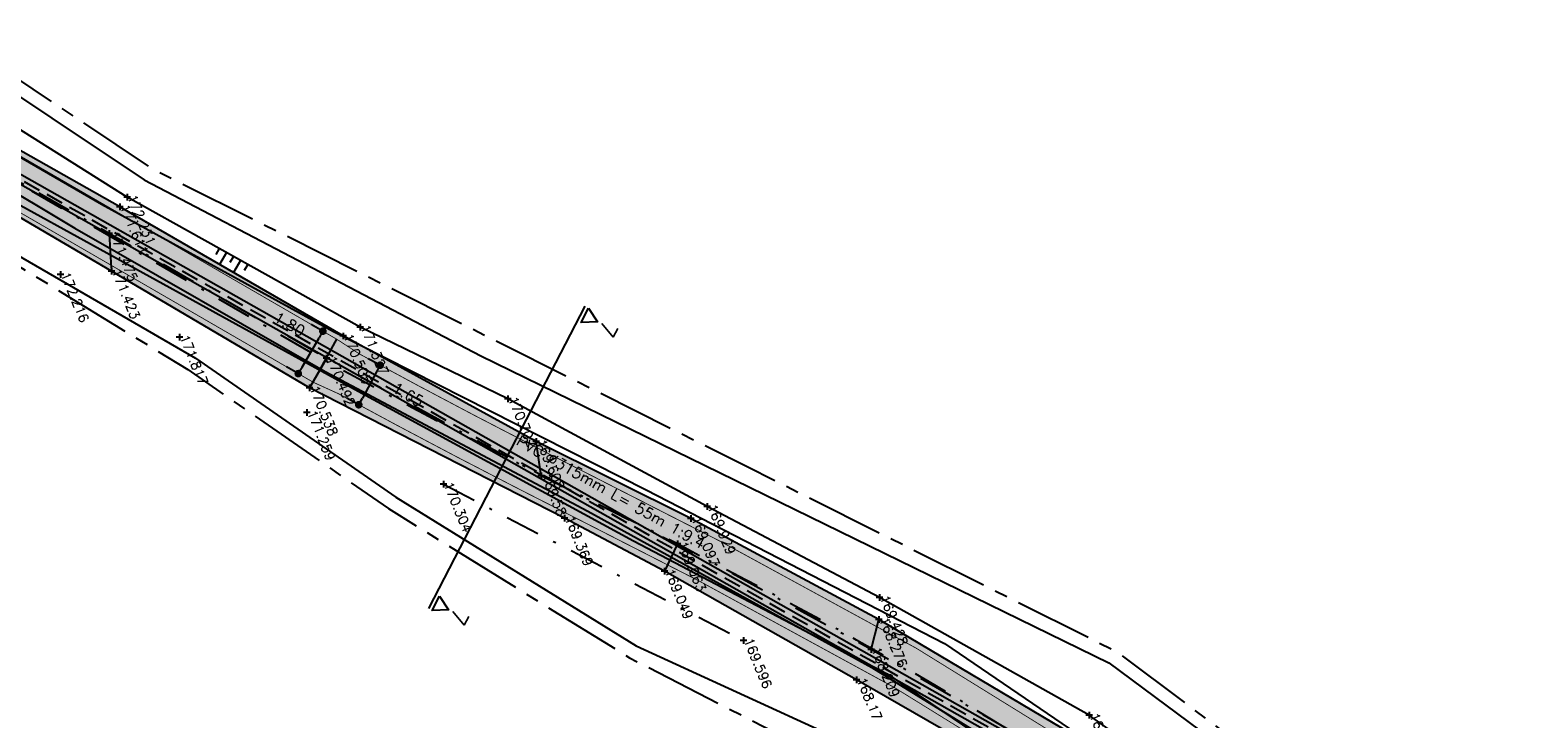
# Model space of a CAD drawing. Header units: metres. Extents: x 189938 to 192675, y 307646 to 311153.
# Tile 50 of 100: x 191445 to 191500, y 309317 to 309342. Entities that reach past the tile are written whole.
import ezdxf

# ---------------------------------------------------------------- set-up
doc = ezdxf.new("R2010")
doc.units = ezdxf.units.M
for name, pattern in [('1-200 CENTER', [4.28625, 2.8575, -0.47625, 0.47625, -0.47625]), ('1-200 DASHDOT', [2.54, 1.27, -0.635, 0, -0.635]), ('1-200 HIDDEN', [0.9525, 0.635, -0.3175])]:
    doc.linetypes.add(name, pattern=pattern)
for name, color, linetype in [('PH-BEST-KADASTRALE-GRENS', 240, '1-200 CENTER'), ('PH-BEST-KANTVERHARDING', 252, 'Continuous'), ('PH-BEST-KL-LAAGSPANNING-ENEXIS', 12, '1-200 LAAGSPANNING'), ('PH-BEST-TALUD', 8, 'Continuous'), ('PH-HULPLIJNEN-DPROF', 6, '1-200 DASHDOT'), ('PH-HULPLIJNEN-LPROF', 3, '1-200 DASHDOT'), ('PH-INM-HOOGTE', 30, 'Continuous'), ('PH-INM-HOOGTE-AANDUIDING', 30, 'Continuous'), ('PH-INM-ONVERHARD', 8, 'Continuous'), ('PH-INM-VLAKVERDICHTINGSLIJN', 8, 'Continuous'), ('PH-INM-WEGAS', 6, '1-200 DASHDOT'), ('PH-NIEUW LOKATIE DPO', 2, 'Continuous'), ('PH-NIEUW-AAND-DPROF', 3, 'Continuous'), ('PH-NIEUW-HALFVERHARDING', 9, 'Continuous'), ('PH-NIEUW-MAATVOERING', 2, 'Continuous'), ('PH-NIEUW-WEGAS', 2, '1-200 DASHDOT'), ('PH-OPBREEK-HALFVERHARDING', 252, 'Continuous'), ('PH-RIO-STRENG-RWA', 150, 'Continuous'), ('PH-RIO-TEKST', 7, 'Continuous')]:
    doc.layers.add(name, color=color, linetype=linetype)
doc.layers.add('PH-NIEUW - ASFALT XIJKANT', color=115, linetype='Continuous', lineweight=18)
doc.styles.add('1-200', font='romans.shx', dxfattribs={"height": 0.4})
doc.styles.add('ROMANS', font='romans.shx')
doc.linetypes.add('1-200 LAAGSPANNING', pattern='A,1.5,-0.6,["LS",ROMANS,S=0.24,R=0,X=-0.45,Y=-0.12],-0.05', length=2.15)
doc.dimstyles.new('BEMATING200', dxfattribs={"dimtxt": 0.4, "dimasz": 0.28, "dimexe": 0.5, "dimexo": 0.1, "dimgap": 0.4, "dimtad": 1, "dimlfac": -0.1, "dimzin": 0, "dimdsep": 46, "dimtxsty": '1-200', "dimblk": 'DOT', "dimcen": 0.09, "dimclrd": 8, "dimclre": 8, "dimclrt": 256, "dimadec": 3, "dimazin": 0, "dimtfac": 1, "dimtmove": 2, "dimatfit": 3, "dimfxl": 1, "dimtolj": 1, "dimtzin": 0, "dimarcsym": 0})

# ---------------------------------------------------------------- blocks, each defined once
blk = doc.blocks.new('Materialisatie')
blk.add_solid([(-1.040148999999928, 0.1733580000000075), (-1.040148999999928, -0.1733579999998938), (0, 0)])
at = {"style": 'ROMANS'}
blk.add_attdef('MATERIALISATIE', (-2.630907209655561, 0.6566269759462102), '', height=0.4, dxfattribs=at)
blk = doc.blocks.new('_Dot')
at = {"color": 0, "linetype": 'ByBlock', "lineweight": -2}
blk.add_line((-0.5, 0), (-1, 0), dxfattribs=at)
at = {"color": 0, "linetype": 'ByBlock', "const_width": 0.5}
blk.add_lwpolyline([(-0.25, 0, 1), (0.25, 0, 1)], format="xyb", close=True, dxfattribs=at)
blk = doc.blocks.new('*D105')
at = {"layer": 'Defpoints', "color": 0, "transparency": 16777216}
for p in [(191455.2670863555, 309330.7841161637), (191455.2670863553, 309330.7841161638), (191454.3650862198, 309329.226426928)]:
    blk.add_point(p, dxfattribs=at)
at = {"layer": 'PH-NIEUW-MAATVOERING', "color": 8, "lineweight": -2, "transparency": 16777216}
for p, q in [((191455.1805480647, 309330.8342272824), (191454.834394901, 309331.0346717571)), ((191454.5053973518, 309329.4687341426), (191455.1267752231, 309330.5418089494)), ((191454.2785479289, 309329.2765380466), (191453.9323947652, 309329.4769825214))]:
    blk.add_line(p, q, dxfattribs=at)
at = {"layer": 'PH-NIEUW-MAATVOERING', "color": 8, "lineweight": -2, "transparency": 16777216, "xscale": 0.28, "yscale": 0.28, "zscale": 0.28}
for p, rotation in [((191455.2670863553, 309330.7841161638), 59.9264572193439), ((191454.3650862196, 309329.2264269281), 239.9264572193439)]:
    blk.add_blockref('_Dot', p, dxfattribs=dict(at, rotation=rotation))
at = {"layer": 'PH-NIEUW-MAATVOERING', "transparency": 16777216, "insert": (191454.0441669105, 309331.040309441), "char_height": 0.4, "attachment_point": 5, "rotation": 330, "style": '1-200'}
blk.add_mtext('\\A1;1.80', dxfattribs=at)
blk = doc.blocks.new('*D106')
at = {"layer": 'Defpoints', "color": 0, "transparency": 16777216}
for p in [(191457.3688422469, 309329.5353339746), (191456.5835768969, 309328.0839235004), (191456.5835768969, 309328.0839235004)]:
    blk.add_point(p, dxfattribs=at)
at = {"layer": 'PH-NIEUW-MAATVOERING', "color": 8, "lineweight": -2, "transparency": 16777216}
for p, q in [((191457.2808898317, 309329.5829193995), (191456.929080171, 309329.7732610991)), ((191457.2356030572, 309329.289067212), (191456.7168160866, 309328.3301902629)), ((191456.4956244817, 309328.1315089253), (191456.1438148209, 309328.3218506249))]:
    blk.add_line(p, q, dxfattribs=at)
at = {"layer": 'PH-NIEUW-MAATVOERING', "color": 8, "lineweight": -2, "transparency": 16777216, "xscale": 0.28, "yscale": 0.28, "zscale": 0.28}
for p, rotation in [((191457.3688422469, 309329.5353339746), 61.58501533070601), ((191456.5835768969, 309328.0839235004), 241.585015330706)]:
    blk.add_blockref('_Dot', p, dxfattribs=dict(at, rotation=rotation))
at = {"layer": 'PH-NIEUW-MAATVOERING', "transparency": 16777216, "insert": (191458.3908756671, 309328.4558483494), "char_height": 0.4, "attachment_point": 5, "rotation": 330, "style": '1-200'}
blk.add_mtext('\\A1;1.65', dxfattribs=at)

msp = doc.modelspace()

# ---------------------------------------------------------------- hatches: boundary and pattern name
at = {"layer": 'PH-NIEUW-HALFVERHARDING', "transparency": 33554559}
h = msp.add_hatch(color=41, dxfattribs=at)
h.dxf.hatch_style = 1
edge = h.paths.add_edge_path()
edge.add_line((191454.915659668, 309328.9076102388), (191441.0845580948, 309336.9166888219))
edge.add_arc((191471.6022293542, 309389.6185079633), 60.89999999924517, 229.4782075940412, 239.92645722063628, ccw=False)
edge.add_line((191432.0332325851, 309343.3248313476), (191413.2300275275, 309359.3966583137))
edge.add_arc((191381.3279299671, 309322.0728566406), 49.1000000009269, 49.47820759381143, 51.64934658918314)
edge.add_line((191411.7931339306, 309360.5784581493), (191390.5188399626, 309377.4104430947))
edge.add_arc((191447.3402856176, 309448.4577893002), 90.97473324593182, 216.7871357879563, 231.3482725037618, ccw=False)
edge.add_line((191374.4817289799, 309393.9781342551), (191364.7158318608, 309407.0400584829))
edge.add_arc((191285.3468285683, 309347.6989149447), 99.10000000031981, 36.78404810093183, 39.96184372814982)
edge.add_line((191361.3042373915, 309411.3485971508), (191347.153010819, 309428.2361991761))
edge.add_arc((191577.7845377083, 309621.4974441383), 300.8999999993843, 216.7384749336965, 219.9618437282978, ccw=False)
edge.add_arc((191577.784537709, 309621.4974441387), 300.900000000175, 215.1874485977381, 216.7384749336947, ccw=False)
edge.add_line((191331.8676475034, 309448.1028274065), (191330.242498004, 309450.4076954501))
edge.add_arc((191412.7051574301, 309508.5516530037), 100.8999999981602, 212.6472616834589, 215.1874485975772, ccw=False)
edge.add_line((191327.7465811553, 309454.1195823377), (191316.4575049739, 309471.7397799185))
edge.add_arc((191233.0145425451, 309418.2787471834), 99.09999999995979, 32.64726168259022, 49.77668271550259)
edge.add_line((191297.0101980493, 309493.944895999), (191291.5124093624, 309498.5947241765))
edge.add_line((191291.5124093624, 309498.5947241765), (191291.2546988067, 309498.8126863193))
edge.add_line((191291.2546988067, 309498.8126863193), (191293.4392541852, 309499.3225305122))
edge.add_line((191293.4392541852, 309499.3225305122), (191298.1725812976, 309495.3192559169))
edge.add_arc((191233.0145425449, 309418.2787471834), 100.9000000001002, 32.64726168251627, 49.77668271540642, ccw=False)
edge.add_line((191317.9731188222, 309472.7108178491), (191329.2621950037, 309455.0906202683))
edge.add_arc((191412.7051574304, 309508.5516530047), 99.09999999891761, 212.6472616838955, 215.187448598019)
edge.add_line((191331.7135860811, 309451.4449513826), (191333.3387355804, 309449.1400833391))
edge.add_arc((191577.7845377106, 309621.4974441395), 299.1000000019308, 215.1874485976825, 216.7384749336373)
edge.add_arc((191577.7845377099, 309621.4974441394), 299.100000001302, 216.7384749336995, 219.9618437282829)
edge.add_line((191348.5326610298, 309429.3922983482), (191362.6838876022, 309412.504696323))
edge.add_arc((191285.3468285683, 309347.6989149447), 100.9000000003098, 36.78404810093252, 39.96184372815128, ccw=False)
edge.add_line((191366.1574484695, 309408.117899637), (191375.9232875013, 309395.0560530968))
edge.add_arc((191447.3402856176, 309448.4577893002), 89.17473324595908, 216.7871357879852, 231.3452490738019)
edge.add_line((191391.6394179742, 309378.819104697), (191412.909984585, 309361.9900687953))
edge.add_arc((191381.3279299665, 309322.0728566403), 50.90000000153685, 49.47820759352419, 51.6493465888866, ccw=False)
edge.add_line((191414.3995545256, 309360.7649443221), (191433.2027595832, 309344.693117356))
edge.add_arc((191471.6022293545, 309389.6185079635), 59.09999999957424, 229.4782075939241, 239.9264572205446)
edge.add_line((191441.9865582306, 309338.4743780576), (191455.779949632, 309330.4871360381))
edge.add_line((191455.779949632, 309330.4871360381), (191454.915659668, 309328.9076102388))
h = msp.add_hatch(color=41, dxfattribs=at)
h.dxf.hatch_style = 1
edge = h.paths.add_edge_path()
edge.add_line((191554.9859012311, 309223.6796000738), (191554.2223372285, 309225.5598848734))
edge.add_arc((191571.6296922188, 309235.9120594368), 20.25298807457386, 206.9911534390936, 210.7399993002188, ccw=False)
edge.add_line((191553.5827282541, 309226.7201816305), (191551.5792668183, 309230.4693765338))
edge.add_arc((191578.7660722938, 309244.9972199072), 30.82500000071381, 201.6098753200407, 208.1187594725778, ccw=False)
edge.add_line((191550.1076683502, 309233.6448409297), (191543.2435571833, 309250.9728803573))
edge.add_arc((191488.2277890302, 309229.1796272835), 59.17500000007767, 21.6098753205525, 39.82597815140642)
edge.add_line((191533.6737875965, 309267.0787280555), (191526.7597069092, 309275.3696187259))
edge.add_arc((191435.234115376, 309199.0430393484), 119.1749999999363, 39.82597815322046, 43.39710107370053)
edge.add_line((191521.8277946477, 309280.922312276), (191517.6850189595, 309285.3036187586))
edge.add_arc((191409.2932445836, 309182.8126365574), 149.1749918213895, 43.39720279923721, 53.5724700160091)
edge.add_line((191497.8741842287, 309302.840113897), (191489.8205152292, 309308.7837660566))
edge.add_arc((191401.2395701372, 309188.7562825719), 149.1750000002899, 53.57246973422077, 62.95540193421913)
edge.add_line((191469.0670418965, 309321.6194253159), (191462.2585208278, 309325.0952182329))
edge.add_arc((191592.8877434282, 309580.0157004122), 286.4409992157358, 241.4132758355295, 242.86797992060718, ccw=False)
edge.add_line((191455.8290450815, 309328.4936154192), (191454.9140833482, 309328.9085230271))
edge.add_line((191454.9140833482, 309328.9085230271), (191455.779949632, 309330.4871360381))
edge.add_line((191455.779949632, 309330.4871360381), (191456.6211948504, 309329.9413020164))
edge.add_arc((191593.0515607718, 309580.3056265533), 285.1237270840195, 241.4128256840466, 242.8652897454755)
edge.add_line((191463.011156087, 309326.5635667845), (191469.8172703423, 309323.0890025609))
edge.add_arc((191401.2395701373, 309188.7562825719), 150.8250000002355, 53.57246973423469, 62.95540193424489, ccw=False)
edge.add_line((191490.8002944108, 309310.1113701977), (191498.8539634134, 309304.1677180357))
edge.add_arc((191409.293233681, 309182.8126242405), 150.8250082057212, 43.39720224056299, 53.5724694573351, ccw=False)
edge.add_line((191518.8839245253, 309286.4372524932), (191523.0267002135, 309282.0559460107))
edge.add_arc((191435.2341153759, 309199.0430393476), 120.8250000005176, 39.8259781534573, 43.39710107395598, ccw=False)
edge.add_line((191528.0268957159, 309276.4263743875), (191534.9409764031, 309268.1354837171))
edge.add_arc((191488.2277890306, 309229.1796272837), 60.82499999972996, 21.609875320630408, 39.8259781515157, ccw=False)
edge.add_line((191544.7775836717, 309251.5805502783), (191551.6416948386, 309234.2525108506))
edge.add_arc((191578.7660722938, 309244.9972199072), 29.17500000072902, 201.6098753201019, 208.11875947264)
edge.add_line((191553.0345216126, 309231.247022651), (191555.0379830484, 309227.4978277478))
edge.add_arc((191598.40898578, 309250.6740385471), 49.1749999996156, 208.118759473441, 211.8676053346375)
edge.add_line((191556.6461174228, 309224.7116917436), (191554.9859012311, 309223.6796000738))
at = {"layer": 'PH-OPBREEK-HALFVERHARDING'}
h = msp.add_hatch(dxfattribs=at)
h.set_pattern_fill('AR-CONC', color=256, scale=0.0025, angle=-3.303487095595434e-10)
h.set_pattern_definition([(49.99999999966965, (190983.9148485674, 307878.360549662), (0.4554616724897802, -0.03984771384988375), [0.04762499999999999, -0.523875]), (354.9999999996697, (190983.9148485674, 307878.360549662), (-0.08810855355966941, 0.4776421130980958), [0.03809999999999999, -0.4191014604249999]), (100.4514446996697, (190983.9528035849, 307878.3572290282), (0.3673531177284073, 0.4377943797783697), [0.040475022, -0.4452256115]), (46.18419999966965, (190983.9148485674, 307878.4875496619), (0.6776976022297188, -0.1051058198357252), [0.07143749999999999, -0.7858124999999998]), (96.63555760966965, (190983.9713233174, 307878.478790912), (0.5935103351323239, 0.6185653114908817), [0.06071255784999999, -0.6678390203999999]), (351.1841511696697, (190983.9148485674, 307878.4875496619), (0.5935103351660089, 0.6185653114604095), [0.05714991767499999, -0.6286493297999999]), (20.99999999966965, (190983.9783485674, 307878.455799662), (0.3790359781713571, -0.2556629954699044), [0.04762499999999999, -0.523875]), (325.9999999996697, (190983.9783485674, 307878.455799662), (0.1545050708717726, 0.4604699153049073), [0.03809999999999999, -0.4190999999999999]), (71.45144499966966, (190984.0099348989, 307878.4344944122), (0.5335410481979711, 0.2048069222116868), [0.040475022, -0.4452248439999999]), (37.49999999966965, (190983.9148485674, 307878.360549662), (0.007721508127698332, 0.2113875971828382), [0, -0.4140199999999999, 0, -0.4254499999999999, 0, -0.4206874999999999]), (7.499999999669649, (190983.9148485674, 307878.360549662), (0.1670491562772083, 0.2504514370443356), [0, -0.24257, 0, -0.4044949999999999, 0, -0.1603375]), (327.4999999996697, (190983.7732435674, 307878.360549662), (0.3389764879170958, -0.01432185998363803), [0, -0.15875, 0, -0.4953, 0, -0.6572249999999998]), (317.4999999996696, (190983.7097435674, 307878.360549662), (0.3703229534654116, 0.0635662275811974), [0, -0.206375, 0, -0.3289299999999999, 0, -0.4667249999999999])])
h.paths.add_polyline_path([(191494.8366866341, 309304.8295381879), (191496.1647356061, 309306.5821595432), (191495.7460000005, 309306.8969999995), (191487.8650000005, 309312.5699999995), (191482.8040000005, 309315.9649999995), (191475.6730000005, 309320.2059999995), (191468.7760000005, 309323.9069999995), (191463.0940000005, 309326.7359999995), (191456.0070000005, 309330.6069999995), (191447.8110000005, 309335.3529999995), (191441.8300000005, 309338.7279999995), (191436.7130000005, 309342.0049999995), (191428.4020000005, 309348.7829999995), (191419.6080000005, 309356.4139999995), (191412.9390000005, 309362.2319999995), (191403.6510000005, 309369.4389999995), (191401.6100000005, 309371.1399999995), (191388.9230000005, 309381.3089999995), (191385.4370000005, 309384.2909999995), (191378.2610000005, 309392.2279999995), (191371.1670000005, 309401.5569999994), (191364.0340000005, 309411.0999999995), (191356.3340000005, 309420.2389999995), (191346.4810000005, 309432.0529999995), (191338.3620000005, 309441.9109999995), (191333.5160000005, 309448.9439999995), (191330.2750000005, 309453.5429999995), (191327.1730000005, 309457.9109999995), (191323.4650000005, 309463.9519999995), (191319.2570000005, 309470.7879999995), (191316.4610000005, 309474.9999999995), (191312.8550000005, 309480.1349999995), (191308.1330000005, 309485.8379999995), (191304.3350000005, 309489.6929999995), (191299.3210000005, 309494.4709999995), (191298.4650000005, 309495.2249999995), (191295.9650000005, 309497.5759999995), (191294.0570000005, 309499.4659999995), (191290.6210000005, 309498.6679999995), (191294.3610000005, 309495.9849999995), (191296.3410000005, 309494.3269999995), (191298.7160000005, 309492.4049999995), (191302.7550000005, 309488.7149999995), (191307.0510000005, 309483.9139999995), (191311.3610000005, 309478.8889999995), (191315.9290000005, 309472.5769999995), (191318.0310000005, 309469.3209999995), (191322.2160000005, 309462.9419999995), (191326.3100000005, 309456.3279999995), (191328.8350000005, 309452.3829999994), (191332.4580000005, 309447.0609999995), (191337.3080000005, 309440.6459999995), (191345.1160000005, 309430.4289999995), (191354.8730000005, 309418.9209999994), (191362.5500000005, 309409.6539999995), (191369.8250000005, 309400.0619999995), (191376.9620000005, 309390.3519999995), (191383.8490000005, 309382.7129999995), (191387.6490000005, 309379.3419999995), (191400.0800000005, 309369.6339999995), (191402.5230000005, 309367.6969999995), (191411.6660000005, 309360.6029999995), (191418.9000000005, 309354.3279999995), (191427.0000000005, 309347.3219999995), (191435.8820000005, 309340.1149999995), (191440.5430000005, 309337.0689999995), (191447.5060000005, 309332.9869999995), (191454.7720000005, 309328.7029999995), (191464.1380000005, 309323.9209999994), (191467.8040000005, 309321.9769999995), (191474.8520000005, 309317.9829999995), (191481.6340000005, 309314.0869999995), (191486.6520000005, 309310.8299999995), (191494.6500000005, 309304.9709999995)])

# ---------------------------------------------------------------- linework, layer by layer
at = {"layer": 'PH-BEST-KADASTRALE-GRENS', "flags": 128}
for points in [[(191358.521, 309418.983), (191373.515, 309400.246), (191386.308, 309385.308), (191412.694, 309364.998), (191422.887, 309355.742), (191438.78, 309343.573), (191448.963, 309336.77), (191461.818, 309330.332), (191470.841, 309325.813), (191484.375, 309319.035), (191504.516, 309303.931), (191506.014, 309302.472)], [(191435.422, 309340.011), (191438.872, 309336.372), (191450.309, 309329.377), (191457.675, 309324.271), (191466.514, 309318.8), (191482.664, 309310.521), (191492.516, 309303.784), (191500.965, 309297.353), (191505.346, 309293.687)]]:
    msp.add_lwpolyline(points, dxfattribs=at)
at = {"layer": 'PH-BEST-KANTVERHARDING', "color": 8}
for points in [[(191359.751, 309416.02), (191367.69, 309405.86), (191380.05, 309390.101), (191387.651, 309381.75), (191396.149, 309374.67), (191408.7, 309365.17), (191419.36, 309356.421), (191433.791, 309344.26), (191440.37, 309339.36), (191447.149, 309335.44), (191455.66, 309330.77), (191467.13, 309324.96), (191478.08, 309319.32), (191490.22, 309311.04), (191493.95, 309308.709), (191503.15, 309302.209), (191510.37, 309295.311), (191519.531, 309286.54), (191527.47, 309278.51), (191535.071, 309270.18), (191539.401, 309264.271), (191543.381, 309257.43), (191547.48, 309248.42), (191549.271, 309244.03)], [(191387.769, 309383.601), (191398.237, 309375.313), (191412.373, 309364.614), (191422.569, 309355.356), (191438.493, 309343.163), (191448.713, 309336.336), (191461.064, 309329.878), (191484.106, 309318.61)], [(191437.28, 309339.65), (191443.08, 309335.999), (191456.561, 309328.58), (191466.67, 309323.091), (191475.98, 309318.21), (191483.509, 309313.11), (191488.731, 309308.649), (191492.39, 309306.37), (191501.361, 309300.029), (191508.429, 309293.281), (191517.55, 309284.539), (191525.44, 309276.57), (191532.889, 309268.4), (191537.05, 309262.719), (191540.881, 309256.141)], [(191437.28, 309339.65), (191437.94, 309338.13), (191438.35, 309337.56), (191439.131, 309336.799), (191442, 309334.76), (191450.59, 309329.791), (191457.95, 309324.689), (191466.761, 309319.24), (191474.131, 309315.86), (191482.921, 309310.951), (191492.81, 309304.191), (191501.269, 309297.75), (191513.8, 309287.27), (191522.48, 309277.97), (191530.411, 309270.049), (191535.86, 309263.39), (191539.21, 309258.81), (191540.881, 309256.141)], [(191484.106, 309318.61), (191492.05, 309312.719), (191504.191, 309303.55), (191528.6, 309279.791), (191537.041, 309269.64), (191540.599, 309264.639), (191543.94, 309258.079), (191547.829, 309248.42), (191549.271, 309244.03)]]:
    msp.add_lwpolyline(points, dxfattribs=at)
at = {"layer": 'PH-BEST-KL-LAAGSPANNING-ENEXIS'}
msp.add_lwpolyline([(191309.726, 309481.927), (191314.76, 309475.332), (191320.167, 309467.259), (191328.861, 309453.301), (191339.268, 309438.888), (191349.021, 309427.015), (191360.293, 309413.57), (191364.851, 309408.09), (191374.098, 309395.28), (191381.165, 309386.899), (191386.229, 309381.862), (191390.868, 309378.213), (191403.608, 309368.164), (191423.471, 309351.28), (191432.905, 309343.205), (191439.683, 309338.446), (191446.163, 309334.563), (191455.351, 309329.31), (191464.987, 309324.182), (191475.416, 309318.442), (191485.338, 309312.328), (191494.285, 309305.695), (191507.933, 309295.378)], dxfattribs=at)
msp.add_lwpolyline([(191309.726, 309481.927), (191314.76, 309475.332), (191320.167, 309467.259), (191328.861, 309453.301), (191339.268, 309438.888), (191349.021, 309427.015), (191360.293, 309413.57), (191364.851, 309408.09), (191374.098, 309395.28), (191381.165, 309386.899), (191386.229, 309381.862), (191390.868, 309378.213), (191403.608, 309368.164), (191423.471, 309351.28), (191432.905, 309343.205), (191439.683, 309338.446), (191446.163, 309334.563), (191455.351, 309329.31), (191464.987, 309324.182), (191475.416, 309318.442), (191485.338, 309312.328), (191494.285, 309305.695), (191507.933, 309295.378)], dxfattribs=at)
at = {"layer": 'PH-BEST-TALUD'}
for points in [[(191451.4627817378, 309333.8200428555), (191451.3366636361, 309333.602245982)], [(191451.724773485, 309333.6738141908), (191451.4701604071, 309333.2341157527)], [(191451.9867652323, 309333.5275855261), (191451.858270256, 309333.3056839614)], [(191452.2487569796, 309333.3813568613), (191451.9893901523, 309332.9334490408)], [(191452.5107487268, 309333.2351281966), (191452.3798768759, 309333.0091219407)]]:
    msp.add_lwpolyline(points, dxfattribs=at)
at = {"layer": 'PH-HULPLIJNEN-DPROF'}
msp.add_lwpolyline([(191459.69, 309325.168), (191470.705, 309319.436)], dxfattribs=at)
at = {"layer": 'PH-HULPLIJNEN-LPROF'}
for points in [[(191447.429, 309334.37), (191447.506, 309332.987)], [(191455.397, 309329.7823299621), (191454.772, 309328.703)], [(191463.276, 309325.477), (191463.094, 309326.736)], [(191468.2860229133, 309322.983), (191467.804, 309321.977)], [(191475.383, 309319.106), (191475.673, 309320.206)]]:
    msp.add_lwpolyline(points, dxfattribs=at)
at = {"layer": 'PH-INM-HOOGTE', "flags": 128}
for points in [[(191448.082, 309335.8292801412), (191448.082, 309335.5847198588)], [(191448.2042801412, 309335.707), (191447.9597198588, 309335.707)], [(191445.7582801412, 309332.867), (191445.5137198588, 309332.867)], [(191445.636, 309332.9892801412), (191445.636, 309332.7447198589)], [(191456.7522801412, 309330.936), (191456.5077198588, 309330.936)], [(191456.63, 309331.0582801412), (191456.63, 309330.8137198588)], [(191450.1232801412, 309330.566), (191449.8787198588, 309330.566)], [(191450.001, 309330.6882801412), (191450.001, 309330.4437198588)], [(191462.1802801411, 309328.299), (191461.9357198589, 309328.299)], [(191462.058, 309328.4212801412), (191462.058, 309328.1767198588)], [(191454.8012801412, 309327.796), (191454.5567198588, 309327.796)], [(191454.679, 309327.9182801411), (191454.679, 309327.6737198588)], [(191459.8122801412, 309325.168), (191459.5677198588, 309325.168)], [(191459.69, 309325.2902801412), (191459.69, 309325.0457198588)], [(191469.4902801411, 309324.347), (191469.2457198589, 309324.347)], [(191469.368, 309324.4692801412), (191469.368, 309324.2247198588)], [(191475.8152801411, 309321.01), (191475.5707198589, 309321.01)], [(191475.693, 309321.1322801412), (191475.693, 309320.8877198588)], [(191470.8272801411, 309319.436), (191470.5827198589, 309319.436)], [(191470.705, 309319.5582801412), (191470.705, 309319.3137198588)], [(191483.5102801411, 309316.689), (191483.2657198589, 309316.689)], [(191483.388, 309316.8112801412), (191483.388, 309316.5667198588)]]:
    msp.add_lwpolyline(points, dxfattribs=at)
at = {"layer": 'PH-INM-HOOGTE'}
for p in [(191448.082, 309335.707), (191445.636, 309332.867), (191456.63, 309330.936), (191450.001, 309330.566), (191462.058, 309328.299), (191454.679, 309327.796), (191459.69, 309325.168), (191469.368, 309324.347), (191475.693, 309321.01), (191470.705, 309319.436), (191483.388, 309316.689)]:
    msp.add_point(p, dxfattribs=at)
at = {"layer": 'PH-INM-HOOGTE-AANDUIDING', "flags": 128}
for points in [[(191447.9332801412, 309335.353), (191447.6887198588, 309335.353)], [(191447.811, 309335.4752801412), (191447.811, 309335.2307198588)], [(191447.5512801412, 309334.37), (191447.3067198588, 309334.37)], [(191447.429, 309334.4922801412), (191447.429, 309334.2477198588)], [(191447.506, 309333.1092801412), (191447.506, 309332.8647198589)], [(191447.6282801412, 309332.987), (191447.3837198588, 309332.987)], [(191456.1292801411, 309330.607), (191455.8847198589, 309330.607)], [(191456.007, 309330.7292801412), (191456.007, 309330.4847198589)], [(191455.5192801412, 309329.792), (191455.2747198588, 309329.792)], [(191455.397, 309329.9142801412), (191455.397, 309329.6697198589)], [(191454.8942801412, 309328.703), (191454.6497198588, 309328.703)], [(191454.772, 309328.8252801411), (191454.772, 309328.5807198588)], [(191463.2162801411, 309326.736), (191462.9717198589, 309326.736)], [(191463.094, 309326.8582801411), (191463.094, 309326.6137198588)], [(191463.3982801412, 309325.477), (191463.1537198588, 309325.477)], [(191463.276, 309325.5992801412), (191463.276, 309325.3547198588)], [(191464.2602801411, 309323.921), (191464.0157198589, 309323.921)], [(191464.138, 309324.0432801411), (191464.138, 309323.7987198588)], [(191468.8982801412, 309323.907), (191468.6537198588, 309323.907)], [(191468.776, 309324.0292801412), (191468.776, 309323.7847198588)], [(191468.282, 309323.1052801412), (191468.282, 309322.8607198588)], [(191468.4042801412, 309322.983), (191468.1597198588, 309322.983)], [(191467.9262801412, 309321.977), (191467.6817198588, 309321.977)], [(191467.804, 309322.0992801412), (191467.804, 309321.8547198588)], [(191475.673, 309320.3282801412), (191475.673, 309320.0837198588)], [(191475.7952801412, 309320.206), (191475.5507198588, 309320.206)], [(191475.383, 309319.2282801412), (191475.383, 309318.9837198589)], [(191475.5052801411, 309319.106), (191475.2607198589, 309319.106)], [(191474.852, 309318.1052801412), (191474.852, 309317.8607198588)], [(191474.9742801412, 309317.983), (191474.7297198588, 309317.983)]]:
    msp.add_lwpolyline(points, dxfattribs=at)
at = {"layer": 'PH-INM-HOOGTE-AANDUIDING'}
for p in [(191447.811, 309335.353), (191447.429, 309334.37), (191447.506, 309332.987), (191456.007, 309330.607), (191455.397, 309329.792), (191454.772, 309328.703), (191463.094, 309326.736), (191463.276, 309325.477), (191464.138, 309323.921), (191468.776, 309323.907), (191468.282, 309322.983), (191467.804, 309321.977), (191475.673, 309320.206), (191475.383, 309319.106), (191474.852, 309317.983)]:
    msp.add_point(p, dxfattribs=at)
at = {"layer": 'PH-INM-ONVERHARD'}
for points in [[(191556.719, 309224.757), (191552.834, 309232.097), (191547.857, 309244.32), (191544.362, 309252.993), (191541.418, 309259.01), (191539.343, 309262.365), (191536.582, 309266.371), (191534.872, 309268.561), (191531.482, 309272.562), (191527.139, 309277.777), (191524.198, 309281.17), (191518.055, 309287.803), (191513.181, 309292.595), (191508.298, 309296.942), (191501.453, 309302.606), (191495.746, 309306.897), (191487.865, 309312.57), (191482.804, 309315.965), (191475.673, 309320.206), (191468.776, 309323.907), (191463.094, 309326.736), (191456.007, 309330.607), (191447.811, 309335.353), (191441.83, 309338.728)], [(191555, 309223.663), (191550.709, 309231.693), (191546.331, 309242.745), (191542.62, 309252.15), (191540.038, 309257.553), (191537.549, 309261.428), (191535.724, 309264.242), (191532.93, 309267.632), (191530.765, 309270.327), (191525.281, 309276.635), (191523.12, 309279.205), (191518.603, 309283.962), (191512.558, 309290.029), (191506.868, 309295.289), (191500.908, 309300.229), (191494.65, 309304.971), (191486.652, 309310.83), (191481.634, 309314.087), (191474.852, 309317.983), (191467.804, 309321.977), (191464.138, 309323.921), (191454.772, 309328.703), (191447.506, 309332.987), (191440.543, 309337.069)]]:
    msp.add_lwpolyline(points, dxfattribs=at)
at = {"layer": 'PH-INM-VLAKVERDICHTINGSLIJN'}
msp.add_lwpolyline([(191548.088, 309244.588), (191544.699, 309253.056), (191541.998, 309259.592), (191539.677, 309262.656), (191536.241, 309267.834), (191534.255, 309270.435), (191530.893, 309274.454), (191527.61, 309278.482), (191524.41, 309282.148), (191518.736, 309288.51), (191512.852, 309293.653), (191508.916, 309297.431), (191501.496, 309303.633), (191496.499, 309307.316), (191487.324, 309313.855), (191483.388, 309316.689), (191475.693, 309321.01), (191469.368, 309324.347), (191462.058, 309328.299), (191456.63, 309330.936), (191448.082, 309335.707), (191442.586, 309339.169)], dxfattribs=at)
at = {"layer": 'PH-INM-WEGAS', "flags": 128}
msp.add_lwpolyline([(191672.405, 309122.401), (191669.712, 309124.354), (191662.499, 309130.132), (191658.614, 309133.386), (191655.095, 309136.504), (191649.925, 309140.711), (191646.975, 309142.83), (191642.194, 309146.486), (191637.499, 309149.795), (191628.326, 309155.947), (191622.986, 309159.092), (191617.404, 309162.704), (191610.059, 309167.485), (191605.157, 309171.407), (191597.304, 309178.082), (191590.394, 309184.407), (191583.901, 309190.831), (191576.941, 309198.561), (191570.997, 309205.22), (191562.278, 309216.021), (191555.036, 309225.137), (191551.865, 309231.932), (191547.115, 309243.541), (191543.436, 309252.705), (191540.702, 309258.312), (191538.49, 309262.064), (191536.097, 309265.387), (191533.748, 309268.233), (191531.085, 309271.595), (191526.298, 309277.303), (191523.672, 309280.255), (191517.146, 309287.312), (191513.074, 309291.263), (191507.494, 309296.297), (191501.394, 309301.484), (191495.191, 309305.923), (191487.52, 309311.551), (191482.214, 309315.117), (191475.383, 309319.106), (191468.282, 309322.983), (191463.276, 309325.477), (191455.397, 309329.792), (191447.429, 309334.37), (191441.192, 309337.944), (191436.304, 309341.066), (191427.665, 309347.971), (191419.199, 309355.291), (191412.347, 309361.383), (191403.17, 309368.573), (191400.862, 309370.411), (191388.059, 309380.27), (191384.719, 309383.501), (191377.624, 309391.422), (191370.552, 309400.822), (191363.262, 309410.363), (191355.543, 309419.56), (191345.734, 309431.14), (191337.865, 309441.243), (191332.985, 309448.036), (191329.614, 309452.929), (191326.786, 309457.116), (191322.837, 309463.408), (191318.762, 309469.999), (191316.154, 309473.885), (191312.162, 309479.652), (191307.761, 309484.8), (191303.577, 309489.284), (191299.05, 309493.465), (191297.56, 309494.769), (191295, 309496.951), (191292.788, 309498.744)], dxfattribs=at)
at = {"layer": 'PH-NIEUW - ASFALT XIJKANT', "const_width": 0.03}
for points in [[(191362.6838876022, 309412.504696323, -0.01386663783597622), (191366.1574484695, 309408.117899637), (191375.9232875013, 309395.0560530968, 0.06360732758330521), (191391.6394179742, 309378.819104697), (191412.909984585, 309361.9900687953, -0.00947366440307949), (191414.3995545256, 309360.7649443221), (191433.2027595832, 309344.693117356, 0.04562069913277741), (191441.9865582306, 309338.4743780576), (191455.779949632, 309330.4871360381), (191454.915659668, 309328.9076102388), (191441.0845580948, 309336.9166888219, -0.04562069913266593), (191432.0332325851, 309343.3248313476), (191413.2300275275, 309359.3966583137, 0.009473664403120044), (191411.7931339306, 309360.5784581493), (191390.5188399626, 309377.4104430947, -0.06362057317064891), (191374.4817289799, 309393.9781342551), (191364.7158318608, 309407.0400584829, 0.01386663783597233), (191361.3042373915, 309411.3485971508), (191347.153010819, 309428.2361991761, -0.01406552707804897)], [(191517.6850189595, 309285.3036187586, 0.04442717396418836), (191497.8741842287, 309302.840113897), (191489.8205152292, 309308.7837660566, 0.0409636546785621), (191469.0670418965, 309321.6194253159), (191462.2585208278, 309325.0952182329, -0.006347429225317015), (191455.8290450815, 309328.4936154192), (191454.9140833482, 309328.9085230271), (191455.779949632, 309330.4871360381), (191456.6211948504, 309329.9413020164, 0.006337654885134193), (191463.011156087, 309326.5635667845), (191469.8172703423, 309323.0890025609, -0.04096365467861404), (191490.8002944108, 309310.1113701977), (191498.8539634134, 309304.1677180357, -0.04442717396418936), (191518.8839245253, 309286.4372524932)]]:
    msp.add_lwpolyline(points, format="xyb", dxfattribs=at)
at = {"layer": 'PH-NIEUW LOKATIE DPO'}
msp.add_line((191454.915659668, 309328.9076102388), (191455.779949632, 309330.487136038), dxfattribs=at)
at = {"layer": 'PH-NIEUW-AAND-DPROF', "color": 1}
for points in [[(191464.8825525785, 309331.7025767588), (191462.0105545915, 309326.1515293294)], [(191462.0105545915, 309326.1515293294), (191459.1415017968, 309320.6061744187)]]:
    msp.add_lwpolyline(points, dxfattribs=at)
at = {"layer": 'PH-NIEUW-AAND-DPROF', "color": 7}
for points in [[(191465.0157777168, 309331.6336488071), (191465.3394272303, 309331.1284251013), (191464.74006591, 309331.1007482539)], [(191459.5474935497, 309321.0644545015), (191459.8711430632, 309320.5592307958), (191459.271781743, 309320.5315539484)]]:
    msp.add_lwpolyline(points, close=True, dxfattribs=at)
at = {"layer": 'PH-NIEUW-WEGAS', "flags": 128}
msp.add_lwpolyline([(191542.0106687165, 309255.7766544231, 0.05902733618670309), (191534.3073819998, 309267.6071058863), (191527.3933013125, 309275.8979965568, 0.01558322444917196), (191522.4272474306, 309281.4891291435), (191518.2844717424, 309285.870435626, 0.04442690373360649), (191498.3640738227, 309303.5039159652), (191490.31040482, 309309.4475681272, 0.04096365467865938), (191469.4421561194, 309322.3542139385), (191462.6348376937, 309325.8293928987, -0.006346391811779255), (191455.3478046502, 309329.6973731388), (191441.5355581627, 309337.6955334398, -0.009800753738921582), (191439.5237074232, 309338.9137899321, -0.03580393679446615), (191432.6179960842, 309344.0089743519), (191413.8147910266, 309360.0808013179, 0.009473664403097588), (191412.3515592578, 309361.2842634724), (191391.079124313, 309378.1147775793, -0.06361400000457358), (191375.2025082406, 309394.517093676), (191365.4366401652, 309407.57897906, 0.01386663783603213), (191361.9940624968, 309411.926646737), (191347.8428359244, 309428.8142487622, -0.01406552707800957), (191337.3722928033, 309442.0484193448, -0.006767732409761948), (191332.6031915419, 309448.6214553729), (191330.9780420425, 309450.9263234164, -0.01108411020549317), (191328.5043880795, 309454.6051013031), (191317.215311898, 309472.2252988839, 0.07488068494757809), (191297.5913896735, 309494.632075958), (191292.0936009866, 309499.2819041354), (191287.5124012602, 309503.156514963)], format="xyb", dxfattribs=at)
at = {"layer": 'PH-RIO-STRENG-RWA', "linetype": 'Continuous'}
for points in [[(191487.9257093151, 309311.4055033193), (191439.7948861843, 309338.6411476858)], [(191488.0809627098, 309311.6798670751), (191439.950139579, 309338.9155114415)]]:
    msp.add_lwpolyline(points, dxfattribs=at)
at = {"layer": 'PH-RIO-STRENG-RWA', "linetype": '1-200 HIDDEN'}
msp.add_lwpolyline([(191487.9751677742, 309311.5586246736), (191439.9006811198, 309338.7623900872)], dxfattribs=at)

# ---------------------------------------------------------------- block references
at = {"layer": 'PH-RIO-TEKST'}
ref = msp.add_blockref('Materialisatie', (191465.2857942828, 309324.3977923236), dxfattribs=dict(at, rotation=330.4959108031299))
ref.add_attrib('MATERIALISATIE', 'PVC %%c315mm L= 55m 1:9.4', (191462.3298959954, 309326.6340610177), dxfattribs={"layer": '0', "height": 0.3999999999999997, "rotation": 330.4959108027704, "style": 'ROMANS'})

# ---------------------------------------------------------------- texts
at = {"layer": 'PH-INM-HOOGTE', "style": 'ROMANS'}
for s, p in [('171.611', (191447.8109999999, 309335.3530000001)), ('172.231', (191448.0819999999, 309335.7070000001)), ('171.475', (191447.4289999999, 309334.37)), ('171.423', (191447.5059999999, 309332.9870000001)), ('172.216', (191445.6359999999, 309332.8670000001)), ('171.327', (191456.6299999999, 309330.936)), ('171.817', (191450.0009999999, 309330.5660000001)), ('170.505', (191456.007, 309330.6070000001)), ('170.492', (191455.397, 309329.7920000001)), ('170.538', (191454.7719999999, 309328.703)), ('170.702', (191462.0579999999, 309328.299)), ('171.259', (191454.679, 309327.796)), ('169.608', (191463.094, 309326.736)), ('169.58', (191463.276, 309325.4770000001)), ('170.304', (191459.6899999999, 309325.168)), ('169.929', (191469.3679999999, 309324.3470000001)), ('169.369', (191464.1379999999, 309323.921)), ('169.097', (191468.7759999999, 309323.9070000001)), ('169.063', (191468.2819999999, 309322.983)), ('169.049', (191467.804, 309321.9770000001)), ('169.428', (191475.6929999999, 309321.0100000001)), ('168.276', (191475.673, 309320.2060000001)), ('169.596', (191470.7049999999, 309319.4360000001)), ('168.209', (191475.3829999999, 309319.1060000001)), ('168.17', (191474.852, 309317.983)), ('168.314', (191483.388, 309316.689))]:
    msp.add_text(s, height=0.35, rotation=292.227, dxfattribs=at).set_placement(p)
at = {"layer": 'PH-NIEUW-AAND-DPROF', "color": 3, "style": 'ROMANS'}
for p in [(191465.5927550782, 309331.2224278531), (191460.124470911, 309320.6532335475)]:
    msp.add_text('7', height=0.5999999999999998, rotation=242.644, dxfattribs=at).set_placement(p)

# ---------------------------------------------------------------- dimensions: what is measured, and where the dimension line sits
at = {"layer": 'PH-NIEUW-MAATVOERING'}
for base, p1, p2, angle, picture, middle in [((191455.2670863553, 309330.7841161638), (191454.3650862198, 309329.226426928), (191455.2670863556, 309330.7841161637), 59.92645721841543, '*D105', (191454.0441669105, 309331.040309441)), ((191456.5835768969, 309328.0839235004), (191457.368842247, 309329.5353339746), (191456.5835768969, 309328.0839235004), 241.58501532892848, '*D106', (191458.3908756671, 309328.4558483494))]:
    dim = msp.add_linear_dim(base=base, p1=p1, p2=p2, angle=angle, dimstyle='BEMATING200', dxfattribs=at)
    dim.commit()
    dim.dimension.update_dxf_attribs({"geometry": picture, "text_midpoint": middle, "dimtype": 161, "text_rotation": 329.9999999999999})

doc.saveas('drawing.dxf')
